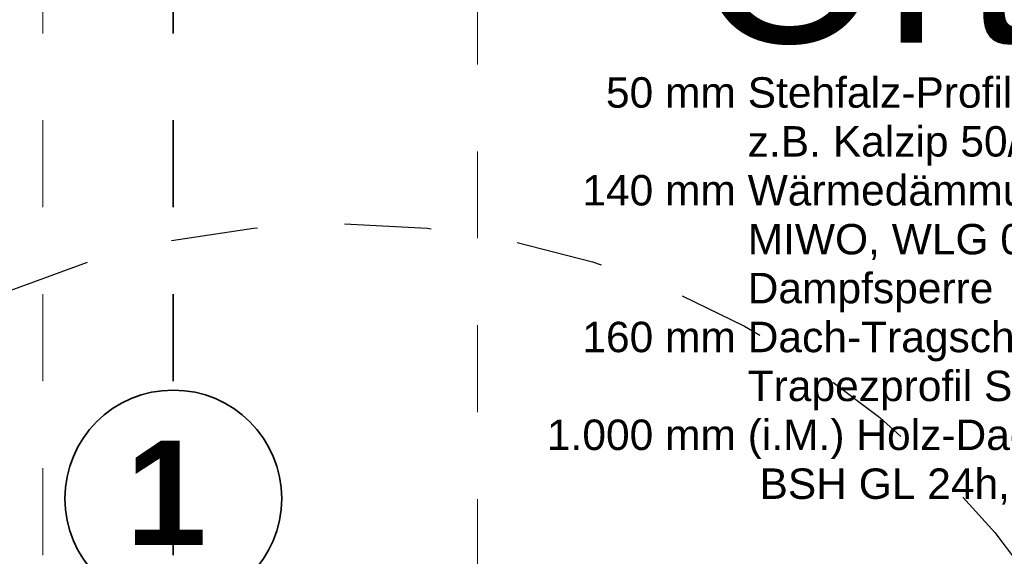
# Model space of a CAD drawing. Header units: metres. Extents: x 1316.5 to 1415.3, y -94.1 to -52.
# Tile 102 of 256: x 1342.593 to 1343.726, y -54.678 to -54.061. Entities that reach past the tile are written whole.
import ezdxf

# ---------------------------------------------------------------- set-up
doc = ezdxf.new("R2010")
doc.units = ezdxf.units.M
for name, pattern in [('AUSGEZOGEN', [0]), ('PUNKT2_S9', [0.0015, 0, -0.0015]), ('STRICHPUNKT2_S5', [0.1, 0.07, -0.01, 0.01, -0.01])]:
    doc.linetypes.add(name, pattern=pattern)
for name, color, linetype, lineweight in [('XR$11$Achsen', 4, 'AUSGEZOGEN', 13), ('XR$12$DETAIL', 7, 'AUSGEZOGEN', 25), ('XR$13$Allgemein', 4, 'AUSGEZOGEN', 13), ('XR$9$Achsen', 4, 'AUSGEZOGEN', 13), ('XR$9$Text 1_50', 3, 'AUSGEZOGEN', 18)]:
    doc.layers.add(name, color=color, linetype=linetype, lineweight=lineweight)
doc.layers.add('XR$12$_50394', color=7, linetype='Continuous')
doc.styles.add('ARIAL', font='arial.ttf')

msp = doc.modelspace()

# ---------------------------------------------------------------- linework, layer by layer
at = {"layer": 'XR$11$Achsen', "color": 35, "linetype": 'STRICHPUNKT2_S5', "lineweight": 35, "transparency": 33554687}
msp.add_line((1342.7701, -53.5766), (1342.7701, -65.6492), dxfattribs=at)
at = {"layer": 'XR$11$Achsen', "color": 1, "linetype": 'STRICHPUNKT2_S5', "lineweight": 13, "transparency": 33554687}
msp.add_line((1343.1201, -56.7123), (1343.1201, -53.8536), dxfattribs=at)
at = {"layer": 'XR$12$DETAIL', "color": 3, "linetype": 'STRICHPUNKT2_S5', "lineweight": 25, "transparency": 33554687}
msp.add_circle((1342.9622, -55.2709), 0.9754, dxfattribs=at)
at = {"layer": 'XR$13$Allgemein', "color": 52, "linetype": 'PUNKT2_S9', "lineweight": 13, "transparency": 33554687}
msp.add_line((1342.6201, -53.5766), (1342.6201, -65.6492), dxfattribs=at)
at = {"layer": 'XR$9$Achsen', "color": 4, "linetype": 'AUSGEZOGEN', "lineweight": 35, "transparency": 33554687}
msp.add_circle((1342.7701, -54.6116), 0.1247, dxfattribs=at)

# ---------------------------------------------------------------- texts
at = {"layer": 'XR$12$_50394', "color": 7, "linetype": 'AUSGEZOGEN', "lineweight": 13, "transparency": 33554687, "insert": (1343.37, -53.8873), "char_height": 0.2, "width": 1.833805, "attachment_point": 1, "style": 'ARIAL'}
msp.add_mtext('\\W1.00;Ortgang Halle', dxfattribs=at)
at = {"layer": 'XR$9$Achsen', "color": 4, "linetype": 'AUSGEZOGEN', "lineweight": 35, "transparency": 33554687, "insert": (1342.7155, -54.665), "char_height": 0.12, "width": 0.148147, "attachment_point": 7, "style": 'ARIAL'}
msp.add_mtext('\\A1;{\\fArial|i0|b1;\\H0.120000;\\W1.000000;\\C4;1}\\P', dxfattribs=at)
at = {"layer": 'XR$9$Text 1_50', "color": 3, "linetype": 'AUSGEZOGEN', "lineweight": 18, "transparency": 33554687, "insert": (1343.1998, -54.1271), "char_height": 0.035, "width": 1.120021, "attachment_point": 1, "line_spacing_factor": 0.963855, "style": 'ARIAL'}
msp.add_mtext('\\A1;{\\fArial|i0|b0;\\H0.035000;\\W1.000000;\\C3;     50 mm Stehfalz-Profiltafel, }\\P{\\fArial|i0|b0;\\H0.035000;\\W1.000000;\\C3;                 z.B. Kalzip 50/429/1,0mm}\\P{\\fArial|i0|b0;\\H0.035000;\\W1.000000;\\C3;   140 mm Wärmedämmung, }\\P{\\fArial|i0|b0;\\H0.035000;\\W1.000000;\\C3;                 MIWO, WLG 040}\\P{\\fArial|i0|b0;\\H0.035000;\\W1.000000;\\C3;                 Dampfsperre}\\P{\\fArial|i0|b0;\\H0.035000;\\W1.000000;\\C3;   160 mm Dach-Tragschale: }\\P{\\fArial|i0|b0;\\H0.035000;\\W1.000000;\\C3;                 Trapezprofil Stahl T160}\\P{\\fArial|i0|b0;\\H0.035000;\\W1.000000;\\C3;1.000 mm (i.M.) Holz-Dachbinder, }\\P{\\fArial|i0|b0;\\H0.035000;\\W1.000000;\\C3;                  BSH GL 24h, 24/79-121cm (b/h)}\\P', dxfattribs=at)

doc.saveas('drawing.dxf')
